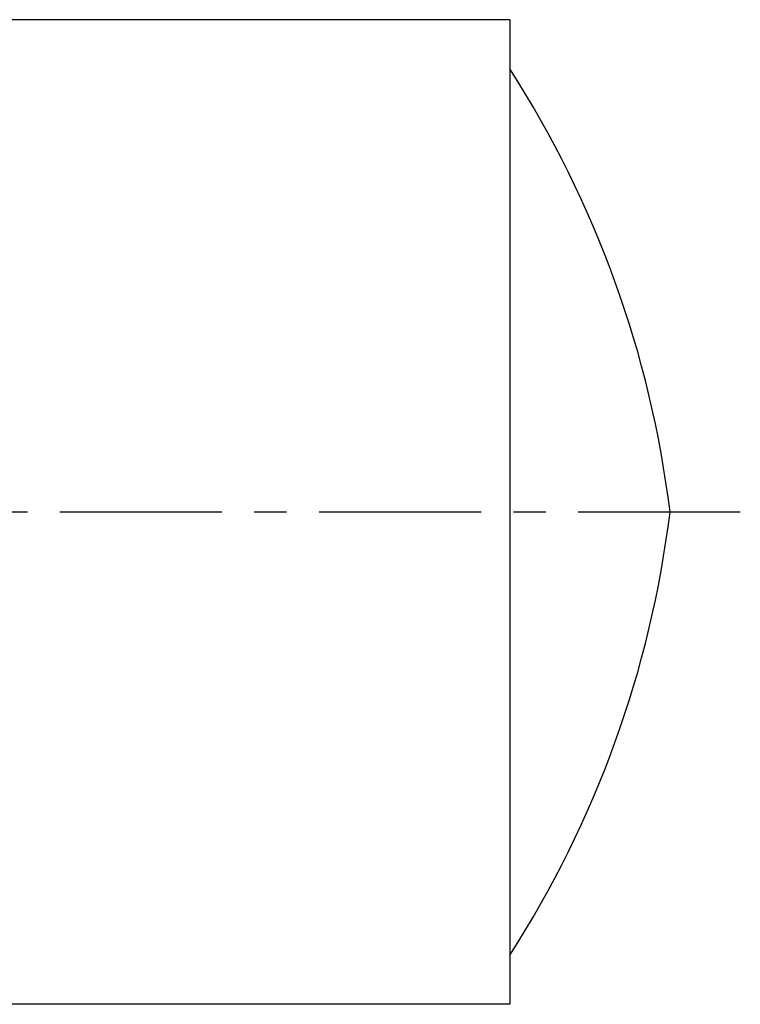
# Model space of a CAD drawing. Header units: millimetres. Extents: x 286 to 410, y 206 to 293.
# Tile 39 of 39: x 358 to 410, y 206 to 276. Entities that reach past the tile are written whole.
import ezdxf

# ---------------------------------------------------------------- set-up
doc = ezdxf.new("R2010")
doc.units = ezdxf.units.MM
doc.header["$LTSCALE"] = 30.734
doc.linetypes.add('CENTER', pattern=[0.6, 0.375, -0.075, 0.075, -0.075])
doc.layers.get('0').update_dxf_attribs({"linetype": 'CONTINUOUS'})
doc.layers.add('DEFAULT_1', color=7, linetype='CENTER')

msp = doc.modelspace()

# ---------------------------------------------------------------- linework, layer by layer
at = {"color": 7, "linetype": 'CONTINUOUS'}
for p, q in [((393.27, 275.624), (309.325, 275.624)), ((393.27, 275.624), (393.27, 205.624)), ((393.27, 205.624), (290.67, 205.624))]:
    msp.add_line(p, q, dxfattribs=at)
for centre, start, end in [((330.227, 231.496), 6.99077, 32.80009), ((330.227, 249.752), 327.19991, 353.00923)]:
    msp.add_arc(centre, 75, start, end, dxfattribs=at)
at = {"layer": 'DEFAULT_1', "color": 2, "linetype": 'CENTER'}
msp.add_line((409.67, 240.624), (285.67, 240.624), dxfattribs=at)

doc.saveas('drawing.dxf')
